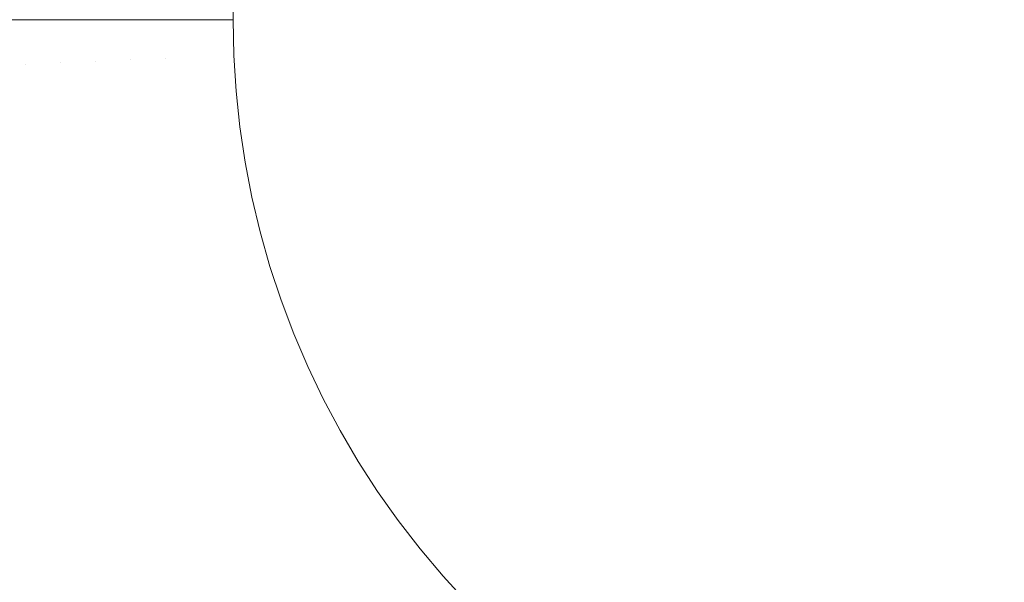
# Model space of a CAD drawing. Header units: centimetres. Extents: x -26 to 27.3, y -25.9 to -24.1.
# Tile 80 of 224: x -8.0428 to -7.926, y -25.4267 to -25.3599. Entities that reach past the tile are written whole.
import ezdxf

# ---------------------------------------------------------------- set-up
doc = ezdxf.new("R2010")
doc.units = ezdxf.units.CM
doc.header["$LTSCALE"] = 2.54
doc.layers.add('Lucido design-1', color=7, linetype='Continuous')

# ---------------------------------------------------------------- blocks, each defined once
blk = doc.blocks.new('Gruppo-7-1')
at = {"color": 7, "linetype": 'Continuous', "lineweight": 9}
blk.add_3dface([(-25.91748, -24.15989, 1182.42273), (-25.91748, -25.75989, 1182.42273), (27.18252, -25.75989, 1182.42273), (27.18252, -24.15989, 1182.42273)], dxfattribs=at)
for points, invisible_edges in [([(-8.03425, -24.15989, 1182.02131), (-8.03018, -24.15989, 1182.02192), (-8.02999, -25.35989, 1182.02194), (-8.03396, -25.35989, 1182.02136)], 10), ([(-8.03018, -24.15989, 1182.02192), (-8.02999, -24.15989, 1182.02194), (-8.02999, -25.35989, 1182.02194)], 10), ([(-8.02999, -24.15989, 1182.02194), (-8.02596, -24.15989, 1182.02237), (-8.0257, -25.35989, 1182.02239), (-8.0298, -25.35989, 1182.02197)], 10), ([(-8.0298, -25.35989, 1182.02197), (-8.02999, -25.35989, 1182.02194), (-8.02999, -24.15989, 1182.02194)], 10), ([(-8.02596, -24.15989, 1182.02237), (-8.0257, -24.15989, 1182.02238), (-8.0257, -25.35989, 1182.02239)], 10), ([(-8.0257, -24.15989, 1182.02238), (-8.02173, -24.15989, 1182.02264), (-8.0214, -25.35989, 1182.02265), (-8.02561, -25.35989, 1182.0224)], 10), ([(-8.02561, -25.35989, 1182.0224), (-8.0257, -25.35989, 1182.02239), (-8.0257, -24.15989, 1182.02238)], 10), ([(-8.01748, -24.15989, 1182.02273), (9.28252, -24.15989, 1182.02273), (9.18252, -25.45989, 1182.02273), (-7.91748, -25.45989, 1182.02273)], 10), ([(-8.01748, -25.35989, 1182.02273), (-8.01748, -24.15989, 1182.02273), (-7.91748, -25.45989, 1182.02273)], 10), ([(-8.04206, -25.36518, 1182.01963), (-8.0461, -25.36535, 1182.01851), (-8.04621, -25.35989, 1182.01851), (-8.04264, -25.35989, 1182.0195)], 11), ([(-8.04264, -25.35989, 1182.0195), (-8.04217, -25.35989, 1182.01963), (-8.04206, -25.36518, 1182.01963)], 10), ([(-8.03798, -25.36501, 1182.02058), (-8.04206, -25.36518, 1182.01963), (-8.04217, -25.35989, 1182.01963), (-8.03847, -25.35989, 1182.02049)], 11), ([(-8.03847, -25.35989, 1182.02049), (-8.03808, -25.35989, 1182.02058), (-8.03798, -25.36501, 1182.02058)], 10), ([(-8.03385, -25.36483, 1182.02136), (-8.03798, -25.36501, 1182.02058), (-8.03808, -25.35989, 1182.02058), (-8.03425, -25.35989, 1182.02131)], 11), ([(-8.03425, -25.35989, 1182.02131), (-8.03396, -25.35989, 1182.02136), (-8.03385, -25.36483, 1182.02136)], 10), ([(-8.02969, -25.36465, 1182.02197), (-8.03385, -25.36483, 1182.02136), (-8.03396, -25.35989, 1182.02136), (-8.02999, -25.35989, 1182.02194)], 11), ([(-8.02999, -25.35989, 1182.02194), (-8.0298, -25.35989, 1182.02197), (-8.02969, -25.36465, 1182.02197)], 10), ([(-8.02551, -25.36448, 1182.0224), (-8.02969, -25.36465, 1182.02197), (-8.0298, -25.35989, 1182.02197), (-8.0257, -25.35989, 1182.02239)], 11), ([(-8.0257, -25.35989, 1182.02239), (-8.02561, -25.35989, 1182.0224), (-8.02551, -25.36448, 1182.0224)], 10), ([(-8.02551, -25.36448, 1182.0224), (-8.02561, -25.35989, 1182.0224), (-8.0214, -25.35989, 1182.02265), (-8.02131, -25.3643, 1182.02265)], 13), ([(-8.02131, -25.3643, 1182.02265), (-8.0214, -25.35989, 1182.02265), (-8.01748, -25.35989, 1182.02273), (-8.01739, -25.36413, 1182.02273)], 9), ([(-8.01712, -25.36837, 1182.02273), (-8.01739, -25.36413, 1182.02273), (-8.01748, -25.35989, 1182.02273), (-7.91748, -25.45989, 1182.02273)], 12), ([(-8.02103, -25.3687, 1182.02265), (-8.02131, -25.3643, 1182.02265), (-8.01739, -25.36413, 1182.02273), (-8.01712, -25.36837, 1182.02273)], 11), ([(-8.04575, -25.37081, 1182.01851), (-8.0461, -25.36535, 1182.01851), (-8.04206, -25.36518, 1182.01963), (-8.04172, -25.37046, 1182.01963)], 15), ([(-8.04172, -25.37046, 1182.01963), (-8.04206, -25.36518, 1182.01963), (-8.03798, -25.36501, 1182.02058), (-8.03765, -25.37012, 1182.02058)], 15), ([(-8.03765, -25.37012, 1182.02058), (-8.03798, -25.36501, 1182.02058), (-8.03385, -25.36483, 1182.02136), (-8.03354, -25.36977, 1182.02136)], 15), ([(-8.03354, -25.36977, 1182.02136), (-8.03385, -25.36483, 1182.02136), (-8.02969, -25.36465, 1182.02197), (-8.02939, -25.36941, 1182.02197)], 15), ([(-8.02939, -25.36941, 1182.02197), (-8.02969, -25.36465, 1182.02197), (-8.02551, -25.36448, 1182.0224), (-8.02522, -25.36906, 1182.0224)], 15), ([(-8.02522, -25.36906, 1182.0224), (-8.02551, -25.36448, 1182.0224), (-8.02131, -25.3643, 1182.02265), (-8.02103, -25.3687, 1182.02265)], 15), ([(-8.02473, -25.37362, 1182.0224), (-8.02522, -25.36906, 1182.0224), (-8.02103, -25.3687, 1182.02265), (-8.02056, -25.37309, 1182.02265)], 15), ([(-8.02056, -25.37309, 1182.02265), (-8.02103, -25.3687, 1182.02265), (-8.01712, -25.36837, 1182.02273), (-8.01667, -25.37259, 1182.02273)], 11), ([(-8.01604, -25.37679, 1182.02273), (-8.01667, -25.37259, 1182.02273), (-8.01712, -25.36837, 1182.02273), (-7.91748, -25.45989, 1182.02273)], 12), ([(-8.03711, -25.37521, 1182.02058), (-8.03765, -25.37012, 1182.02058), (-8.03354, -25.36977, 1182.02136), (-8.03301, -25.37468, 1182.02136)], 15), ([(-8.03301, -25.37468, 1182.02136), (-8.03354, -25.36977, 1182.02136), (-8.02939, -25.36941, 1182.02197), (-8.02889, -25.37415, 1182.02197)], 15), ([(-8.02889, -25.37415, 1182.02197), (-8.02939, -25.36941, 1182.02197), (-8.02522, -25.36906, 1182.0224), (-8.02473, -25.37362, 1182.0224)], 15), ([(-8.04517, -25.37624, 1182.01851), (-8.04575, -25.37081, 1182.01851), (-8.04172, -25.37046, 1182.01963), (-8.04116, -25.37573, 1182.01963)], 15), ([(-8.04116, -25.37573, 1182.01963), (-8.04172, -25.37046, 1182.01963), (-8.03765, -25.37012, 1182.02058), (-8.03711, -25.37521, 1182.02058)], 15), ([(-8.02405, -25.37816, 1182.0224), (-8.02473, -25.37362, 1182.0224), (-8.02056, -25.37309, 1182.02265), (-8.01991, -25.37745, 1182.02265)], 15), ([(-8.01991, -25.37745, 1182.02265), (-8.02056, -25.37309, 1182.02265), (-8.01667, -25.37259, 1182.02273), (-8.01604, -25.37679, 1182.02273)], 11), ([(-8.03635, -25.38027, 1182.02058), (-8.03711, -25.37521, 1182.02058), (-8.03301, -25.37468, 1182.02136), (-8.03228, -25.37957, 1182.02136)], 15), ([(-8.03228, -25.37957, 1182.02136), (-8.03301, -25.37468, 1182.02136), (-8.02889, -25.37415, 1182.02197), (-8.02818, -25.37887, 1182.02197)], 15), ([(-8.02818, -25.37887, 1182.02197), (-8.02889, -25.37415, 1182.02197), (-8.02473, -25.37362, 1182.0224), (-8.02405, -25.37816, 1182.0224)], 15), ([(-8.04436, -25.38164, 1182.01851), (-8.04517, -25.37624, 1182.01851), (-8.04116, -25.37573, 1182.01963), (-8.04038, -25.38096, 1182.01963)], 15), ([(-8.04038, -25.38096, 1182.01963), (-8.04116, -25.37573, 1182.01963), (-8.03711, -25.37521, 1182.02058), (-8.03635, -25.38027, 1182.02058)], 15), ([(-8.01907, -25.38178, 1182.02265), (-8.01991, -25.37745, 1182.02265), (-8.01604, -25.37679, 1182.02273), (-8.01524, -25.38096, 1182.02273)], 11), ([(-7.91748, -25.45989, 1182.02273), (-8.01524, -25.38096, 1182.02273), (-8.01604, -25.37679, 1182.02273)], 9), ([(-8.02727, -25.38355, 1182.02197), (-8.02818, -25.37887, 1182.02197), (-8.02405, -25.37816, 1182.0224), (-8.02318, -25.38267, 1182.0224)], 15), ([(-8.02318, -25.38267, 1182.0224), (-8.02405, -25.37816, 1182.0224), (-8.01991, -25.37745, 1182.02265), (-8.01907, -25.38178, 1182.02265)], 15), ([(-8.03134, -25.38443, 1182.02136), (-8.03228, -25.37957, 1182.02136), (-8.02818, -25.37887, 1182.02197), (-8.02727, -25.38355, 1182.02197)], 15), ([(-8.03937, -25.38616, 1182.01963), (-8.04038, -25.38096, 1182.01963), (-8.03635, -25.38027, 1182.02058), (-8.03538, -25.3853, 1182.02058)], 15), ([(-8.03538, -25.3853, 1182.02058), (-8.03635, -25.38027, 1182.02058), (-8.03228, -25.37957, 1182.02136), (-8.03134, -25.38443, 1182.02136)], 15), ([(-8.04332, -25.38701, 1182.01851), (-8.04436, -25.38164, 1182.01851), (-8.04038, -25.38096, 1182.01963), (-8.03937, -25.38616, 1182.01963)], 15), ([(-8.01805, -25.38607, 1182.02265), (-8.01907, -25.38178, 1182.02265), (-8.01524, -25.38096, 1182.02273), (-8.01426, -25.38509, 1182.02273)], 11), ([(-7.91748, -25.45989, 1182.02273), (-8.0131, -25.38917, 1182.02273), (-8.01426, -25.38509, 1182.02273), (-8.01524, -25.38096, 1182.02273)], 9), ([(-8.02617, -25.38819, 1182.02197), (-8.02727, -25.38355, 1182.02197), (-8.02318, -25.38267, 1182.0224), (-8.02212, -25.38713, 1182.0224)], 15), ([(-8.02212, -25.38713, 1182.0224), (-8.02318, -25.38267, 1182.0224), (-8.01907, -25.38178, 1182.02265), (-8.01805, -25.38607, 1182.02265)], 15), ([(-8.0302, -25.38924, 1182.02136), (-8.03134, -25.38443, 1182.02136), (-8.02727, -25.38355, 1182.02197), (-8.02617, -25.38819, 1182.02197)], 15), ([(-8.03419, -25.39028, 1182.02058), (-8.03538, -25.3853, 1182.02058), (-8.03134, -25.38443, 1182.02136), (-8.0302, -25.38924, 1182.02136)], 15), ([(-8.01685, -25.39032, 1182.02265), (-8.01805, -25.38607, 1182.02265), (-8.01426, -25.38509, 1182.02273), (-8.0131, -25.38917, 1182.02273)], 11), ([(-8.04206, -25.39233, 1182.01851), (-8.04332, -25.38701, 1182.01851), (-8.03937, -25.38616, 1182.01963), (-8.03815, -25.39131, 1182.01963)], 15), ([(-8.03815, -25.39131, 1182.01963), (-8.03937, -25.38616, 1182.01963), (-8.03538, -25.3853, 1182.02058), (-8.03419, -25.39028, 1182.02058)], 15), ([(-8.02087, -25.39155, 1182.0224), (-8.02212, -25.38713, 1182.0224), (-8.01805, -25.38607, 1182.02265), (-8.01685, -25.39032, 1182.02265)], 15), ([(-8.04592, -25.39333, 1182.01722), (-8.04722, -25.38785, 1182.01722), (-8.04332, -25.38701, 1182.01851), (-8.04206, -25.39233, 1182.01851)], 15), ([(-8.02487, -25.39278, 1182.02197), (-8.02617, -25.38819, 1182.02197), (-8.02212, -25.38713, 1182.0224), (-8.02087, -25.39155, 1182.0224)], 15), ([(-8.02885, -25.39399, 1182.02136), (-8.0302, -25.38924, 1182.02136), (-8.02617, -25.38819, 1182.02197), (-8.02487, -25.39278, 1182.02197)], 15), ([(-8.0328, -25.3952, 1182.02058), (-8.03419, -25.39028, 1182.02058), (-8.0302, -25.38924, 1182.02136), (-8.02885, -25.39399, 1182.02136)], 15), ([(-8.01547, -25.39451, 1182.02265), (-8.01685, -25.39032, 1182.02265), (-8.0131, -25.38917, 1182.02273), (-8.01177, -25.3932, 1182.02273)], 11), ([(-7.91748, -25.45989, 1182.02273), (-8.01027, -25.39717, 1182.02273), (-8.01177, -25.3932, 1182.02273), (-8.0131, -25.38917, 1182.02273)], 9), ([(-8.03671, -25.3964, 1182.01963), (-8.03815, -25.39131, 1182.01963), (-8.03419, -25.39028, 1182.02058), (-8.0328, -25.3952, 1182.02058)], 15), ([(-8.01943, -25.39591, 1182.0224), (-8.02087, -25.39155, 1182.0224), (-8.01685, -25.39032, 1182.02265), (-8.01547, -25.39451, 1182.02265)], 15), ([(-8.04057, -25.39758, 1182.01851), (-8.04206, -25.39233, 1182.01851), (-8.03815, -25.39131, 1182.01963), (-8.03671, -25.3964, 1182.01963)], 15), ([(-8.02338, -25.3973, 1182.02197), (-8.02487, -25.39278, 1182.02197), (-8.02087, -25.39155, 1182.0224), (-8.01943, -25.39591, 1182.0224)], 15), ([(-8.04438, -25.39875, 1182.01722), (-8.04592, -25.39333, 1182.01722), (-8.04206, -25.39233, 1182.01851), (-8.04057, -25.39758, 1182.01851)], 15), ([(-8.0273, -25.39869, 1182.02136), (-8.02885, -25.39399, 1182.02136), (-8.02487, -25.39278, 1182.02197), (-8.02338, -25.3973, 1182.02197)], 15), ([(-8.01391, -25.39864, 1182.02265), (-8.01547, -25.39451, 1182.02265), (-8.01177, -25.3932, 1182.02273), (-8.01027, -25.39717, 1182.02273)], 11), ([(-8.0312, -25.40007, 1182.02058), (-8.0328, -25.3952, 1182.02058), (-8.02885, -25.39399, 1182.02136), (-8.0273, -25.39869, 1182.02136)], 15), ([(-8.01781, -25.4002, 1182.0224), (-8.01943, -25.39591, 1182.0224), (-8.01547, -25.39451, 1182.02265), (-8.01391, -25.39864, 1182.02265)], 15), ([(-8.03505, -25.40143, 1182.01963), (-8.03671, -25.3964, 1182.01963), (-8.0328, -25.3952, 1182.02058), (-8.0312, -25.40007, 1182.02058)], 15), ([(-8.03886, -25.40277, 1182.01851), (-8.04057, -25.39758, 1182.01851), (-8.03671, -25.3964, 1182.01963), (-8.03505, -25.40143, 1182.01963)], 15), ([(-8.0217, -25.40176, 1182.02197), (-8.02338, -25.3973, 1182.02197), (-8.01943, -25.39591, 1182.0224), (-8.01781, -25.4002, 1182.0224)], 15), ([(-8.04262, -25.4041, 1182.01722), (-8.04438, -25.39875, 1182.01722), (-8.04057, -25.39758, 1182.01851), (-8.03886, -25.40277, 1182.01851)], 15), ([(-8.02556, -25.40332, 1182.02136), (-8.0273, -25.39869, 1182.02136), (-8.02338, -25.3973, 1182.02197), (-8.0217, -25.40176, 1182.02197)], 15), ([(-8.01218, -25.40269, 1182.02265), (-8.01391, -25.39864, 1182.02265), (-8.01027, -25.39717, 1182.02273), (-8.0086, -25.40108, 1182.02273)], 11), ([(-8.01027, -25.39717, 1182.02273), (-7.9803, -25.43769, 1182.02273), (-7.98355, -25.43496, 1182.02273)], 9), ([(-8.01027, -25.39717, 1182.02273), (-7.93438, -25.45845, 1182.02273), (-7.93855, -25.45764, 1182.02273)], 9), ([(-8.01027, -25.39717, 1182.02273), (-7.97695, -25.44029, 1182.02273), (-7.9803, -25.43769, 1182.02273)], 9), ([(-8.01027, -25.39717, 1182.02273), (-7.92596, -25.45953, 1182.02273), (-7.93018, -25.45908, 1182.02273), (-7.93438, -25.45845, 1182.02273)], 9), ([(-8.01027, -25.39717, 1182.02273), (-7.96991, -25.44504, 1182.02273), (-7.97348, -25.44274, 1182.02273), (-7.97695, -25.44029, 1182.02273)], 9), ([(-7.93855, -25.45764, 1182.02273), (-7.94268, -25.45666, 1182.02273), (-7.94676, -25.4555, 1182.02273), (-8.01027, -25.39717, 1182.02273)], 12), ([(-7.98355, -25.43496, 1182.02273), (-7.98668, -25.43208, 1182.02273), (-7.98968, -25.42908, 1182.02273), (-8.01027, -25.39717, 1182.02273)], 12), ([(-7.94676, -25.4555, 1182.02273), (-7.9508, -25.45418, 1182.02273), (-7.95477, -25.45268, 1182.02273), (-8.01027, -25.39717, 1182.02273)], 12), ([(-8.01027, -25.39717, 1182.02273), (-7.9625, -25.44918, 1182.02273), (-7.96625, -25.44719, 1182.02273), (-7.96991, -25.44504, 1182.02273)], 9), ([(-8.01027, -25.39717, 1182.02273), (-7.91748, -25.45989, 1182.02273), (-7.92173, -25.4598, 1182.02273), (-7.92596, -25.45953, 1182.02273)], 9), ([(-7.95477, -25.45268, 1182.02273), (-7.95867, -25.45101, 1182.02273), (-7.9625, -25.44918, 1182.02273), (-8.01027, -25.39717, 1182.02273)], 12), ([(-8.00677, -25.40491, 1182.02273), (-8.0086, -25.40108, 1182.02273), (-8.01027, -25.39717, 1182.02273), (-7.98968, -25.42908, 1182.02273)], 12), ([(-8.04632, -25.40541, 1182.01577), (-8.04813, -25.3999, 1182.01577), (-8.04438, -25.39875, 1182.01722), (-8.04262, -25.4041, 1182.01722)], 15), ([(-8.02939, -25.40486, 1182.02058), (-8.0312, -25.40007, 1182.02058), (-8.0273, -25.39869, 1182.02136), (-8.02556, -25.40332, 1182.02136)], 15), ([(-8.01601, -25.40443, 1182.0224), (-8.01781, -25.4002, 1182.0224), (-8.01391, -25.39864, 1182.02265), (-8.01218, -25.40269, 1182.02265)], 15), ([(-8.03318, -25.40638, 1182.01963), (-8.03505, -25.40143, 1182.01963), (-8.0312, -25.40007, 1182.02058), (-8.02939, -25.40486, 1182.02058)], 15), ([(-8.01982, -25.40615, 1182.02197), (-8.0217, -25.40176, 1182.02197), (-8.01781, -25.4002, 1182.0224), (-8.01601, -25.40443, 1182.0224)], 15), ([(-8.03693, -25.40789, 1182.01851), (-8.03886, -25.40277, 1182.01851), (-8.03505, -25.40143, 1182.01963), (-8.03318, -25.40638, 1182.01963)], 15), ([(-8.01028, -25.40667, 1182.02265), (-8.01218, -25.40269, 1182.02265), (-8.0086, -25.40108, 1182.02273), (-8.00677, -25.40491, 1182.02273)], 11), ([(-8.02362, -25.40786, 1182.02136), (-8.02556, -25.40332, 1182.02136), (-8.0217, -25.40176, 1182.02197), (-8.01982, -25.40615, 1182.02197)], 15), ([(-8.01403, -25.40857, 1182.0224), (-8.01601, -25.40443, 1182.0224), (-8.01218, -25.40269, 1182.02265), (-8.01028, -25.40667, 1182.02265)], 15), ([(-8.04063, -25.40937, 1182.01722), (-8.04262, -25.4041, 1182.01722), (-8.03886, -25.40277, 1182.01851), (-8.03693, -25.40789, 1182.01851)], 15), ([(-8.02738, -25.40956, 1182.02058), (-8.02939, -25.40486, 1182.02058), (-8.02556, -25.40332, 1182.02136), (-8.02362, -25.40786, 1182.02136)], 15), ([(-8.04427, -25.41084, 1182.01577), (-8.04632, -25.40541, 1182.01577), (-8.04262, -25.4041, 1182.01722), (-8.04063, -25.40937, 1182.01722)], 15), ([(-8.0311, -25.41125, 1182.01963), (-8.03318, -25.40638, 1182.01963), (-8.02939, -25.40486, 1182.02058), (-8.02738, -25.40956, 1182.02058)], 15), ([(-8.01777, -25.41045, 1182.02197), (-8.01982, -25.40615, 1182.02197), (-8.01601, -25.40443, 1182.0224), (-8.01403, -25.40857, 1182.0224)], 15), ([(-8.00821, -25.41057, 1182.02265), (-8.01028, -25.40667, 1182.02265), (-8.00677, -25.40491, 1182.02273), (-8.00478, -25.40866, 1182.02273)], 11), ([(-7.98968, -25.42908, 1182.02273), (-8.00478, -25.40866, 1182.02273), (-8.00677, -25.40491, 1182.02273)], 9), ([(-8.02148, -25.41233, 1182.02136), (-8.02362, -25.40786, 1182.02136), (-8.01982, -25.40615, 1182.02197), (-8.01777, -25.41045, 1182.02197)], 15), ([(-8.03478, -25.41291, 1182.01851), (-8.03693, -25.40789, 1182.01851), (-8.03318, -25.40638, 1182.01963), (-8.0311, -25.41125, 1182.01963)], 15), ([(-8.01188, -25.41262, 1182.0224), (-8.01403, -25.40857, 1182.0224), (-8.01028, -25.40667, 1182.02265), (-8.00821, -25.41057, 1182.02265)], 15), ([(-8.03842, -25.41455, 1182.01722), (-8.04063, -25.40937, 1182.01722), (-8.03693, -25.40789, 1182.01851), (-8.03478, -25.41291, 1182.01851)], 15), ([(-8.02517, -25.41418, 1182.02058), (-8.02738, -25.40956, 1182.02058), (-8.02362, -25.40786, 1182.02136), (-8.02148, -25.41233, 1182.02136)], 15), ([(-8.01553, -25.41466, 1182.02197), (-8.01777, -25.41045, 1182.02197), (-8.01403, -25.40857, 1182.0224), (-8.01188, -25.41262, 1182.0224)], 15), ([(-8.04199, -25.41617, 1182.01577), (-8.04427, -25.41084, 1182.01577), (-8.04063, -25.40937, 1182.01722), (-8.03842, -25.41455, 1182.01722)], 15), ([(-8.02882, -25.41602, 1182.01963), (-8.0311, -25.41125, 1182.01963), (-8.02738, -25.40956, 1182.02058), (-8.02517, -25.41418, 1182.02058)], 15), ([(-8.00597, -25.41438, 1182.02265), (-8.00821, -25.41057, 1182.02265), (-8.00478, -25.40866, 1182.02273), (-8.00263, -25.41232, 1182.02273)], 11), ([(-7.98968, -25.42908, 1182.02273), (-8.00263, -25.41232, 1182.02273), (-8.00478, -25.40866, 1182.02273)], 9), ([(-8.04551, -25.41776, 1182.01416), (-8.04785, -25.41227, 1182.01416), (-8.04427, -25.41084, 1182.01577), (-8.04199, -25.41617, 1182.01577)], 15), ([(-8.01917, -25.41669, 1182.02136), (-8.02148, -25.41233, 1182.02136), (-8.01777, -25.41045, 1182.02197), (-8.01553, -25.41466, 1182.02197)], 15), ([(-8.00955, -25.41658, 1182.0224), (-8.01188, -25.41262, 1182.0224), (-8.00821, -25.41057, 1182.02265), (-8.00597, -25.41438, 1182.02265)], 15), ([(-8.03243, -25.41784, 1182.01851), (-8.03478, -25.41291, 1182.01851), (-8.0311, -25.41125, 1182.01963), (-8.02882, -25.41602, 1182.01963)], 15), ([(-8.03599, -25.41964, 1182.01722), (-8.03842, -25.41455, 1182.01722), (-8.03478, -25.41291, 1182.01851), (-8.03243, -25.41784, 1182.01851)], 15), ([(-8.02277, -25.41871, 1182.02058), (-8.02517, -25.41418, 1182.02058), (-8.02148, -25.41233, 1182.02136), (-8.01917, -25.41669, 1182.02136)], 15), ([(-8.01312, -25.41877, 1182.02197), (-8.01553, -25.41466, 1182.02197), (-8.01188, -25.41262, 1182.0224), (-8.00955, -25.41658, 1182.0224)], 15), ([(-8.00358, -25.41808, 1182.02265), (-8.00597, -25.41438, 1182.02265), (-8.00263, -25.41232, 1182.02273), (-8.00033, -25.41589, 1182.02273)], 11), ([(-8.00263, -25.41232, 1182.02273), (-7.99255, -25.42596, 1182.02273), (-7.99529, -25.42271, 1182.02273), (-7.99788, -25.41935, 1182.02273)], 9), ([(-8.00263, -25.41232, 1182.02273), (-7.98968, -25.42908, 1182.02273), (-7.99255, -25.42596, 1182.02273)], 9), ([(-7.99788, -25.41935, 1182.02273), (-8.00033, -25.41589, 1182.02273), (-8.00263, -25.41232, 1182.02273)], 8), ([(-8.02634, -25.4207, 1182.01963), (-8.02882, -25.41602, 1182.01963), (-8.02517, -25.41418, 1182.02058), (-8.02277, -25.41871, 1182.02058)], 15), ([(-8.00707, -25.42044, 1182.0224), (-8.00955, -25.41658, 1182.0224), (-8.00597, -25.41438, 1182.02265), (-8.00358, -25.41808, 1182.02265)], 15), ([(-8.03949, -25.4214, 1182.01577), (-8.04199, -25.41617, 1182.01577), (-8.03842, -25.41455, 1182.01722), (-8.03599, -25.41964, 1182.01722)], 15), ([(-8.01666, -25.42096, 1182.02136), (-8.01917, -25.41669, 1182.02136), (-8.01553, -25.41466, 1182.02197), (-8.01312, -25.41877, 1182.02197)], 15), ([(-8.04294, -25.42314, 1182.01416), (-8.04551, -25.41776, 1182.01416), (-8.04199, -25.41617, 1182.01577), (-8.03949, -25.4214, 1182.01577)], 15), ([(-8.02987, -25.42267, 1182.01851), (-8.03243, -25.41784, 1182.01851), (-8.02882, -25.41602, 1182.01963), (-8.02634, -25.4207, 1182.01963)], 15), ([(-8.02018, -25.42312, 1182.02058), (-8.02277, -25.41871, 1182.02058), (-8.01917, -25.41669, 1182.02136), (-8.01666, -25.42096, 1182.02136)], 15), ([(-8.01053, -25.42278, 1182.02197), (-8.01312, -25.41877, 1182.02197), (-8.00955, -25.41658, 1182.0224), (-8.00707, -25.42044, 1182.0224)], 15), ([(-8.00104, -25.42168, 1182.02265), (-8.00358, -25.41808, 1182.02265), (-8.00033, -25.41589, 1182.02273), (-7.99788, -25.41935, 1182.02273)], 11), ([(-8.03335, -25.42461, 1182.01722), (-8.03599, -25.41964, 1182.01722), (-8.03243, -25.41784, 1182.01851), (-8.02987, -25.42267, 1182.01851)], 15), ([(-8.02366, -25.42526, 1182.01963), (-8.02634, -25.4207, 1182.01963), (-8.02277, -25.41871, 1182.02058), (-8.02018, -25.42312, 1182.02058)], 15), ([(-8.01398, -25.42511, 1182.02136), (-8.01666, -25.42096, 1182.02136), (-8.01312, -25.41877, 1182.02197), (-8.01053, -25.42278, 1182.02197)], 15), ([(-8.00441, -25.42418, 1182.0224), (-8.00707, -25.42044, 1182.0224), (-8.00358, -25.41808, 1182.02265), (-8.00104, -25.42168, 1182.02265)], 15), ([(-8.03677, -25.42653, 1182.01577), (-8.03949, -25.4214, 1182.01577), (-8.03599, -25.41964, 1182.01722), (-8.03335, -25.42461, 1182.01722)], 15), ([(-7.99834, -25.42517, 1182.02265), (-8.00104, -25.42168, 1182.02265), (-7.99788, -25.41935, 1182.02273), (-7.99529, -25.42271, 1182.02273)], 11), ([(-8.04014, -25.42841, 1182.01416), (-8.04294, -25.42314, 1182.01416), (-8.03949, -25.4214, 1182.01577), (-8.03677, -25.42653, 1182.01577)], 15), ([(-8.0271, -25.42738, 1182.01851), (-8.02987, -25.42267, 1182.01851), (-8.02634, -25.4207, 1182.01963), (-8.02366, -25.42526, 1182.01963)], 15), ([(-8.0174, -25.42742, 1182.02058), (-8.02018, -25.42312, 1182.02058), (-8.01666, -25.42096, 1182.02136), (-8.01398, -25.42511, 1182.02136)], 15), ([(-8.00778, -25.42667, 1182.02197), (-8.01053, -25.42278, 1182.02197), (-8.00707, -25.42044, 1182.0224), (-8.00441, -25.42418, 1182.0224)], 15), ([(-8.00161, -25.42781, 1182.0224), (-8.00441, -25.42418, 1182.0224), (-8.00104, -25.42168, 1182.02265), (-7.99834, -25.42517, 1182.02265)], 15), ([(-8.04344, -25.43025, 1182.01239), (-8.04632, -25.42484, 1182.01239), (-8.04294, -25.42314, 1182.01416), (-8.04014, -25.42841, 1182.01416)], 15), ([(-8.03049, -25.42947, 1182.01722), (-8.03335, -25.42461, 1182.01722), (-8.02987, -25.42267, 1182.01851), (-8.0271, -25.42738, 1182.01851)], 15), ([(-8.02079, -25.42971, 1182.01963), (-8.02366, -25.42526, 1182.01963), (-8.02018, -25.42312, 1182.02058), (-8.0174, -25.42742, 1182.02058)], 15), ([(-8.01113, -25.42915, 1182.02136), (-8.01398, -25.42511, 1182.02136), (-8.01053, -25.42278, 1182.02197), (-8.00778, -25.42667, 1182.02197)], 15), ([(-7.99549, -25.42855, 1182.02265), (-7.99834, -25.42517, 1182.02265), (-7.99529, -25.42271, 1182.02273), (-7.99255, -25.42596, 1182.02273)], 11), ([(-8.03384, -25.43153, 1182.01577), (-8.03677, -25.42653, 1182.01577), (-8.03335, -25.42461, 1182.01722), (-8.03049, -25.42947, 1182.01722)], 15), ([(-8.00487, -25.43045, 1182.02197), (-8.00778, -25.42667, 1182.02197), (-8.00441, -25.42418, 1182.0224), (-8.00161, -25.42781, 1182.0224)], 15), ([(-8.02414, -25.43197, 1182.01851), (-8.0271, -25.42738, 1182.01851), (-8.02366, -25.42526, 1182.01963), (-8.02079, -25.42971, 1182.01963)], 15), ([(-8.01445, -25.4316, 1182.02058), (-8.0174, -25.42742, 1182.02058), (-8.01398, -25.42511, 1182.02136), (-8.01113, -25.42915, 1182.02136)], 15), ([(-7.99865, -25.43132, 1182.0224), (-8.00161, -25.42781, 1182.0224), (-7.99834, -25.42517, 1182.02265), (-7.99549, -25.42855, 1182.02265)], 15), ([(-7.99251, -25.4318, 1182.02265), (-7.99549, -25.42855, 1182.02265), (-7.99255, -25.42596, 1182.02273), (-7.98968, -25.42908, 1182.02273)], 11), ([(-8.03712, -25.43355, 1182.01416), (-8.04014, -25.42841, 1182.01416), (-8.03677, -25.42653, 1182.01577), (-8.03384, -25.43153, 1182.01577)], 15), ([(-8.0081, -25.43306, 1182.02136), (-8.01113, -25.42915, 1182.02136), (-8.00778, -25.42667, 1182.02197), (-8.00487, -25.43045, 1182.02197)], 15)]:
    blk.add_3dface(points, dxfattribs=dict(at, invisible_edges=invisible_edges))

msp = doc.modelspace()

# ---------------------------------------------------------------- block references
at = {"layer": 'Lucido design-1', "color": 7}
msp.add_blockref('Gruppo-7-1', (0, 0), dxfattribs=at)

doc.saveas('drawing.dxf')
